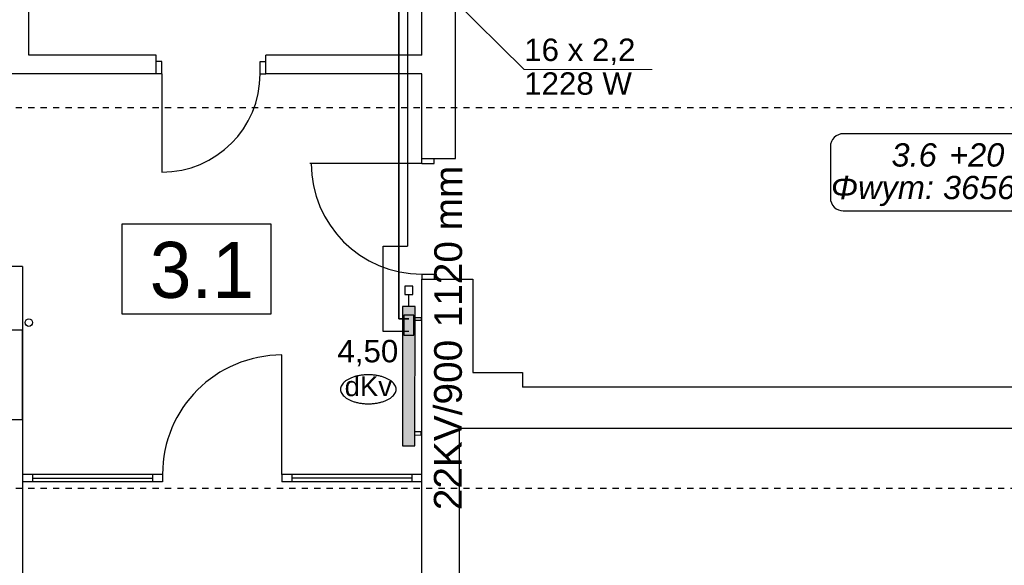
# Model space of a CAD drawing. Header units: millimetres. Extents: x 45180 to 119519, y 31297 to 302414.
# Tile 73 of 97: x 68306 to 76225, y 246030 to 250415. Entities that reach past the tile are written whole.
import ezdxf
from ezdxf.lldxf.tags import DXFTag

# ---------------------------------------------------------------- set-up
doc = ezdxf.new("R2010")
doc.units = ezdxf.units.MM
doc.header["$MEASUREMENT"] = 0
doc.linetypes.add('Hidden Line', pattern=[100, 50, -50])
for name, color, linetype in [('#podkład', 252, 'Continuous'), ('IS_Armatura_podłączeniowa_grz._dolnozas.', 7, 'SOLID'), ('IS_Armatura_Therm', 7, 'SOLID'), ('IS_Grafika', 7, 'SOLID'), ('IS_Grzejniki_Plan_rzut', 7, 'SOLID'), ('IS_Opisy_działek_Therm', 7, 'SOLID'), ('IS_Text_Armatury_Therm', 7, 'Continuous'), ('IS_Text_Konstrukcji', 7, 'Continuous'), ('IS_Text_Odbiornikow_Therm', 7, 'Continuous')]:
    doc.layers.add(name, color=color, linetype=linetype)
doc.layers.add('IS_Powrót', color=5, linetype='DASHDOT', lineweight=35)
doc.layers.add('IS_Zasilanie', color=1, linetype='SOLID', lineweight=30)
doc.styles.add('GENERATED_STYLE_4', font='txt')
doc.styles.get("Standard").update_dxf_attribs({"font": 'arial.ttf', "bigfont": 'BIGFONT.SHX'})
tags = doc.linetypes.add('DASHDOT', pattern=[20, 10, -5, 0, -5]).pattern_tags.tags
tags[10:11] = [DXFTag(74, 4), DXFTag(75, 0), DXFTag(340, '0'), DXFTag(46, 0.0), DXFTag(50, 0.0), DXFTag(44, 0.0), DXFTag(45, 0.0)]
tags[8:9] = [DXFTag(74, 4), DXFTag(75, 0), DXFTag(340, '0'), DXFTag(46, 0.0), DXFTag(50, 0.0), DXFTag(44, 0.0), DXFTag(45, 0.0)]
tags[6:7] = [DXFTag(74, 4), DXFTag(75, 0), DXFTag(340, '0'), DXFTag(46, 0.0), DXFTag(50, 0.0), DXFTag(44, 0.0), DXFTag(45, 0.0)]
tags[4:5] = [DXFTag(74, 4), DXFTag(75, 0), DXFTag(340, '0'), DXFTag(46, 0.0), DXFTag(50, 0.0), DXFTag(44, 0.0), DXFTag(45, 0.0)]
tags = doc.linetypes.add('SOLID', pattern=[10, 10, 0]).pattern_tags.tags
tags[6:7] = [DXFTag(74, 4), DXFTag(75, 0), DXFTag(340, '0'), DXFTag(46, 0.0), DXFTag(50, 0.0), DXFTag(44, 0.0), DXFTag(45, 0.0)]
tags[4:5] = [DXFTag(74, 4), DXFTag(75, 0), DXFTag(340, '0'), DXFTag(46, 0.0), DXFTag(50, 0.0), DXFTag(44, 0.0), DXFTag(45, 0.0)]

msp = doc.modelspace()

# ---------------------------------------------------------------- hatches: boundary and pattern name
at = {"layer": 'IS_Grzejniki_Plan_rzut', "ltscale": 10}
msp.add_hatch(color=251, dxfattribs=at).paths.add_polyline_path([(71484, 246989.4), (71486.2, 248109.4), (71386.2, 248109.6), (71384, 246989.6)])

# ---------------------------------------------------------------- linework, layer by layer
at = {"layer": '#podkład', "linetype": 'Continuous'}
for p, q in [((68380, 250130), (68380, 252870)), ((71540, 250130), (71540, 250620)), ((71810, 249300), (71810, 250620)), ((69405, 250130), (68380, 250130)), ((69405, 249980), (69405, 250130)), ((69450, 250080), (69405, 250080)), ((69450, 249980), (69450, 250080)), ((70240, 249980), (70240, 250080)), ((70240, 250080), (70285, 250080)), ((71540, 250130), (70285, 250130)), ((70285, 249980), (70285, 250130)), ((69405, 249980), (68170, 249980)), ((69450, 249980), (69405, 249980)), ((69450, 249980), (69450, 249190)), ((70240, 249980), (70285, 249980)), ((71540, 249980), (70285, 249980)), ((71540, 249300), (71540, 249980)), ((71540, 249300), (71810, 249300)), ((71540, 249260), (71540, 249300)), ((71640, 249260), (71640, 249300)), ((71540, 249260), (70640, 249260)), ((71540, 249260), (71640, 249260)), ((69127.8, 248771.8), (69127.8, 248051.8)), ((70327.8, 248771.8), (69127.8, 248771.8)), ((70327.8, 248051.8), (70327.8, 248771.8)), ((68330, 248430), (65480, 248430)), ((68330, 248430), (68330, 243695)), ((71540, 248370), (71640, 248370)), ((71540, 248370), (71540, 248330)), ((71540, 248330), (71810, 248330)), ((71540, 245590), (71540, 248330)), ((71640, 248370), (71640, 248330)), ((71810, 248330), (71950, 248330)), ((71950, 248330), (71950, 247580)), ((69127.8, 248051.8), (70327.8, 248051.8)), ((68330, 247920), (68080, 247920)), ((68330, 247200), (68330, 247920)), ((70415, 246760), (70415, 247720)), ((71950, 247580), (72350, 247580)), ((72350, 247580), (72350, 247460)), ((78310, 247460), (72350, 247460)), ((68330, 247200), (68080, 247200)), ((78340, 247130), (71840, 247130)), ((71840, 247130), (71840, 245590)), ((69455, 246760), (68330, 246760)), ((68410, 246760), (68410, 246700)), ((69375, 246760), (69375, 246700)), ((69455, 246760), (69455, 246700)), ((71540, 246760), (70415, 246760)), ((70415, 246760), (70415, 246700)), ((70495, 246760), (70495, 246700)), ((71460, 246760), (71460, 246700)), ((69455, 246700), (68330, 246700)), ((68410, 246730), (69375, 246730)), ((71540, 246700), (70415, 246700)), ((71460, 246730), (70495, 246730))]:
    msp.add_line(p, q, dxfattribs=at)
at = {"layer": '#podkład', "linetype": 'Hidden Line'}
for p, q in [((62874.5, 249710), (98250, 249710)), ((62874.5, 246650), (89780, 246650))]:
    msp.add_line(p, q, dxfattribs=at)
at = {"layer": '#podkład', "linetype": 'Continuous'}
msp.add_circle((68380, 247980), 30, dxfattribs=at)
for centre, radius, start, end in [((69450, 249980), 790, 270, 0), ((71540, 249260), 890, 180, 270), ((70415, 246760), 960, 90, 180)]:
    msp.add_arc(centre, radius, start, end, dxfattribs=at)
at = {"layer": 'IS_Armatura_podłączeniowa_grz._dolnozas.', "ltscale": 10}
for p, q in [((71396.1, 248039.6), (71395.8, 247879.6)), ((71476.1, 248039.4), (71396.1, 248039.6)), ((71475.8, 247879.4), (71476.1, 248039.4)), ((71395.8, 247879.6), (71475.8, 247879.4)), ((71475.8, 247879.4), (71475.8, 247879.4))]:
    msp.add_line(p, q, dxfattribs=at)
at = {"layer": 'IS_Armatura_Therm', "ltscale": 10}
for p, q in [((71404, 248272.1), (71403.9, 248207.1)), ((71469, 248271.9), (71404, 248272.1)), ((71468.9, 248206.9), (71469, 248271.9)), ((71403.9, 248207.1), (71468.9, 248206.9)), ((71436.2, 248109.5), (71436.4, 248207))]:
    msp.add_line(p, q, dxfattribs=at)
at = {"layer": 'IS_Grafika', "ltscale": 10}
for points, knots in [([(71110.2, 247560.8), (71099.2, 247560.8), (71077.6, 247560), (71046.1, 247556.3), (71016.5, 247550.5), (70989.1, 247542.6), (70964.1, 247532.9), (70942, 247521.5), (70923.1, 247508.6), (70907.6, 247494.2), (70896, 247478.7), (70888.6, 247461.9), (70886.9, 247450.1), (70886.9, 247444.3)], [0, 0, 0, 0, 33.024043, 64.733497, 94.961552, 123.540383, 150.314771, 175.16102, 198.015155, 218.916387, 238.072713, 255.947572, 273.334314, 273.334314, 273.334314, 273.334314]), ([(71333.5, 247444.3), (71333.5, 247450.1), (71331.8, 247461.9), (71324.5, 247478.7), (71312.8, 247494.2), (71297.4, 247508.6), (71278.4, 247521.5), (71256.3, 247532.9), (71231.4, 247542.6), (71203.9, 247550.5), (71174.3, 247556.3), (71142.8, 247560), (71121.2, 247560.8), (71110.2, 247560.8)], [0, 0, 0, 0, 17.386742, 35.2616, 54.417927, 75.319159, 98.173293, 123.019543, 149.793931, 178.372762, 208.600817, 240.310271, 273.334314, 273.334314, 273.334314, 273.334314]), ([(70886.9, 247444.3), (70886.9, 247438.5), (70888.6, 247426.7), (70896, 247409.9), (70907.6, 247394.3), (70923.1, 247380), (70942, 247367.1), (70964.1, 247355.7), (70989.1, 247345.9), (71016.5, 247338.1), (71046.1, 247332.2), (71077.6, 247328.6), (71099.2, 247327.8), (71110.2, 247327.8)], [0, 0, 0, 0, 17.386742, 35.2616, 54.417927, 75.319159, 98.173293, 123.019543, 149.793931, 178.372762, 208.600817, 240.310271, 273.334314, 273.334314, 273.334314, 273.334314]), ([(71110.2, 247327.8), (71121.2, 247327.8), (71142.8, 247328.6), (71174.3, 247332.2), (71203.9, 247338.1), (71231.4, 247345.9), (71256.3, 247355.7), (71278.4, 247367.1), (71297.4, 247380), (71312.8, 247394.3), (71324.5, 247409.9), (71331.8, 247426.7), (71333.5, 247438.5), (71333.5, 247444.3)], [0, 0, 0, 0, 33.024043, 64.733497, 94.961552, 123.540383, 150.314771, 175.16102, 198.015155, 218.916387, 238.072713, 255.947572, 273.334314, 273.334314, 273.334314, 273.334314])]:
    msp.add_open_spline(points, degree=3, knots=knots, dxfattribs=at)
at = {"layer": 'IS_Grzejniki_Plan_rzut', "ltscale": 10}
for p, q in [((71386.2, 248109.6), (71384, 246989.6)), ((71486.2, 248109.4), (71386.2, 248109.6)), ((71484, 246989.4), (71486.2, 248109.4)), ((71486.1, 248021.9), (71536.1, 248021.8)), ((71536.1, 248021.8), (71536, 247996.8)), ((71536, 247996.8), (71486, 247996.9)), ((71484.2, 247076.9), (71534.2, 247076.8)), ((71534.3, 247101.8), (71484.3, 247101.9)), ((71534.2, 247076.8), (71534.3, 247101.8)), ((71384, 246989.6), (71484, 246989.4)), ((71484, 246989.4), (71484, 246989.4))]:
    msp.add_line(p, q, dxfattribs=at)
at = {"layer": 'IS_Opisy_działek_Therm', "lineweight": 5, "ltscale": 10}
for p, q in [((71355.8, 251008.7), (72363.6, 250013.7)), ((72363.6, 250013.7), (73393.6, 250013.7))]:
    msp.add_line(p, q, dxfattribs=at)
at = {"layer": 'IS_Powrót', "ltscale": 10}
for p in [(71355.8, 254488.7), (71436, 248009.5)]:
    msp.add_line(p, (71355.8, 248009.5), dxfattribs=at)
at = {"layer": 'IS_Text_Konstrukcji', "linetype": 'SOLID', "ltscale": 10}
msp.add_lwpolyline([(74929.6, 248878.6), (76533, 248878.6, 0.414214), (76636.3, 248981.9), (76636.3, 249395.2, 0.414214), (76533, 249498.6), (74929.6, 249498.6, 0.414214), (74826.3, 249395.2), (74826.3, 248981.9, 0.414214), (74929.6, 248878.6)], format="xyb", dxfattribs=at)
at = {"layer": 'IS_Zasilanie', "ltscale": 10}
for p, q in [((71425.3, 254487.5), (71425.3, 248595.1)), ((71230, 247909.5), (71230, 248595.1)), ((71230, 248595.1), (71425.3, 248595.1)), ((71435.8, 247909.5), (71230, 247909.5))]:
    msp.add_line(p, q, dxfattribs=at)

# ---------------------------------------------------------------- texts
at = {"layer": '#podkład', "linetype": 'Continuous', "style": 'GENERATED_STYLE_4'}
msp.add_text('3.1', height=450, dxfattribs=at).set_placement((69352.8, 248179.1))
at = {"layer": 'IS_Grafika', "ltscale": 10, "insert": (71110.2, 247547.7), "char_height": 158.4, "attachment_point": 2}
msp.add_mtext('\\fArial|b0|i0;dKv', dxfattribs=at)
at = {"layer": 'IS_Opisy_działek_Therm', "ltscale": 10, "char_height": 180}
for s, insert, attachment_point in [('\\fArial|b0|i0;16 x 2,2', (72363.6, 250049.7), 7), ('\\fArial|b0|i0;1228 W', (72363.6, 249992.1), 1)]:
    msp.add_mtext(s, dxfattribs=dict(at, insert=insert, attachment_point=attachment_point))
at = {"layer": 'IS_Text_Armatury_Therm', "linetype": 'SOLID', "ltscale": 10, "insert": (70861.7, 247627.6), "char_height": 180, "attachment_point": 7}
msp.add_mtext('\\fArial|b0|i0;4,50  ', dxfattribs=at)
at = {"layer": 'IS_Text_Konstrukcji', "linetype": 'SOLID', "ltscale": 10, "char_height": 187.2}
for s, insert, attachment_point in [('\\fArial|b0|i1;+20 °C', (75781.3, 249231.8), 7), ('\\fArial|b0|i1;3.6', (75681.3, 249231.8), 9), ('\\fArial|b0|i1;Φwym: 3656 W', (75731.3, 249159.8), 2)]:
    msp.add_mtext(s, dxfattribs=dict(at, insert=insert, attachment_point=attachment_point))
at = {"layer": 'IS_Text_Odbiornikow_Therm', "linetype": 'SOLID', "ltscale": 10, "char_height": 223.2, "rotation": 89.9}
for s, insert, attachment_point in [('\\fArial|b0|i0;1120 mm', (71866.2, 247941.7), 7), ('\\fArial|b0|i0;22KV/900', (71866, 247841.7), 9)]:
    msp.add_mtext(s, dxfattribs=dict(at, insert=insert, attachment_point=attachment_point))

doc.saveas('drawing.dxf')
